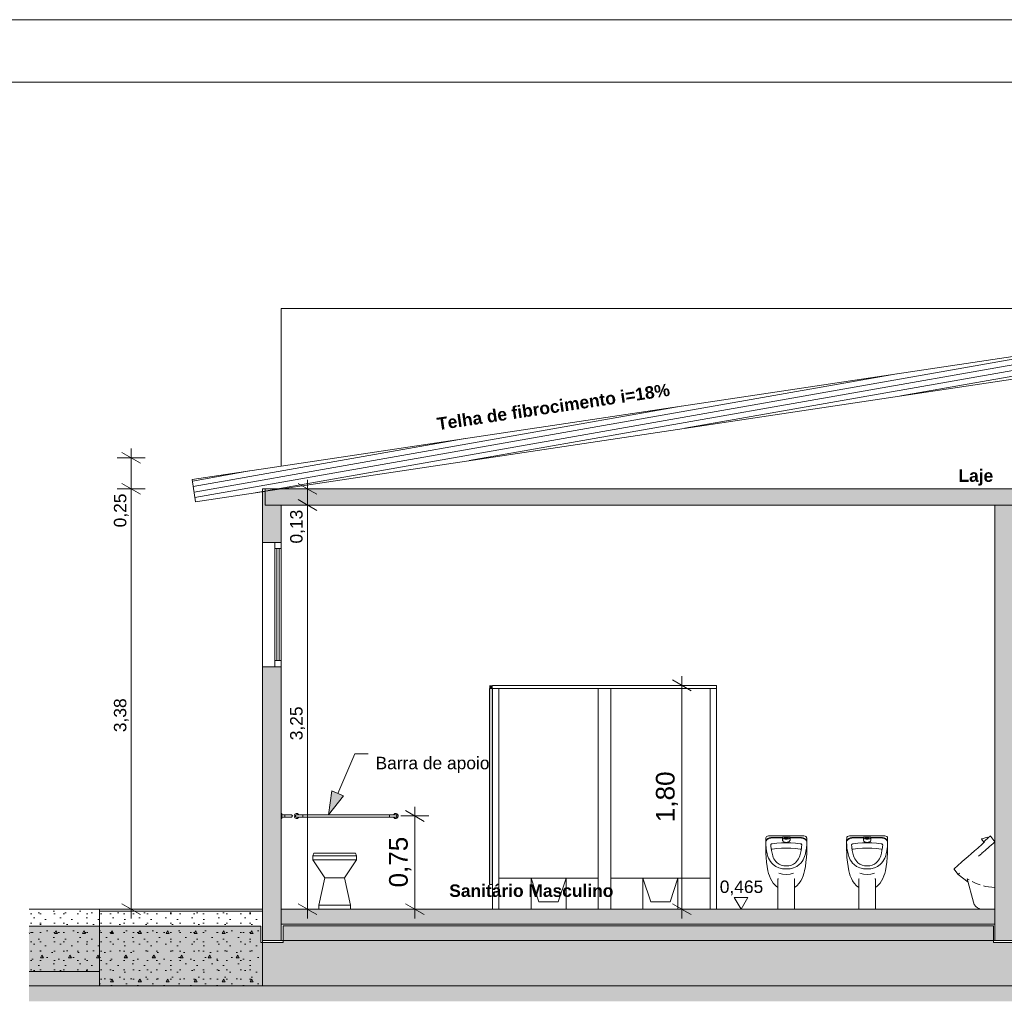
# Model space of a CAD drawing. Header units: millimetres. Extents: x 0 to 1357, y -1 to 841.
# Tile 33 of 43: x 600 to 758, y 683 to 841. Entities that reach past the tile are written whole.
import ezdxf
from ezdxf.xclip import XClip

# ---------------------------------------------------------------- set-up
doc = ezdxf.new("R2010")
doc.units = ezdxf.units.MM
doc.header["$MEASUREMENT"] = 0
doc.header["$XCLIPFRAME"] = 0
doc.linetypes.add('Wipeout_Contour', pattern=[1000, 0, -1000])
for name, color, linetype in [('Anotação - Geral.2D', 7, 'Continuous'), ('Cobertura.ARQ', 7, 'Continuous'), ('Cotas - Geral.2D', 7, 'Continuous'), ('Desenho 2D - Geral', 7, 'Continuous'), ('Desenho 2D - Geral.2D', 7, 'Continuous'), ('Estrutura - Geral.ARQ', 7, 'Continuous'), ('Interior - Mobiliário .ARQ', 7, 'Continuous'), ('Laje.ARQ', 7, 'Continuous'), ('Parede.ARQ', 7, 'Continuous')]:
    doc.layers.add(name, color=color, linetype=linetype)
doc.styles.add('GENERATED_STYLE_1', font='txt')
doc.styles.add('GENERATED_STYLE_2', font='txt')
pattern_1 = [(0, (-58.189, 697.9626), (0, 7.79423), [0.4875, -4.0125]), (0, (-55.939, 701.86), (0, 7.79423), [0.4875, -4.0125]), (60, (-58.189, 697.9626), (-6.75, 3.897114), [0.4875, -4.0125]), (60, (-53.689, 697.9626), (-6.75, 3.897114), [0.4875, -4.0125]), (120, (-57.701, 697.9626), (6.75, 3.897114), [0.4875, -4.0125]), (120, (-53.201, 697.9626), (6.75, 3.897114), [0.4875, -4.0125]), (0, (-58.1888, 698.7126), (0, 1.5), [0, -1.5, 0, -2.25]), (45, (-57.4388, 698.7126), (-1.0606602, 1.0606602), [0, -1.125, 0, -1.875])]

# ---------------------------------------------------------------- blocks, each defined once
blk = doc.blocks.new('Desenho_1_1', base_point=(-58.19, 697.96))
at = {"layer": 'Estrutura - Geral.ARQ', "linetype": 'Continuous', "lineweight": 0}
blk.add_hatch(color=7, dxfattribs=at).paths.add_polyline_path([(649.64, 713.16), (652.05, 716.18), (650.21, 716.98)])
at = {"layer": 'Interior - Mobiliário .ARQ', "linetype": 'Continuous', "lineweight": 0}
for points in [[(676.04, 733.46), (676.04, 733.96), (675.54, 733.96), (675.54, 733.46)], [(676.04, 701.96), (676.04, 733.96), (675.54, 733.96), (675.54, 701.96)]]:
    blk.add_hatch(color=8, dxfattribs=at).paths.add_polyline_path(points)
at = {"layer": 'Parede.ARQ', "linetype": 'Continuous', "lineweight": 0}
for points in [[(639.04, 765.56), (639.04, 756.96), (642.04, 756.96), (642.04, 762.96), (639.44, 762.96), (639.44, 765.56)], [(639.04, 692.96), (642.04, 692.96), (642.04, 736.96), (639.04, 736.96)]]:
    blk.add_hatch(color=36, dxfattribs=at).paths.add_polyline_path(points)
at = {"layer": 'Cotas - Geral.2D', "color": 7, "linetype": 'Continuous', "lineweight": 0}
for p, q in [((619.41, 769.7), (616.41, 771.43)), ((617.91, 770.56), (617.91, 772.03)), ((620.16, 770.56), (615.66, 770.56)), ((617.91, 765.56), (617.91, 770.56)), ((620.16, 765.56), (615.66, 765.56)), ((616.41, 766.43), (619.41, 764.7)), ((707.97, 733.1), (704.97, 734.83)), ((706.47, 733.96), (706.47, 735.43)), ((708.72, 733.96), (704.22, 733.96)), ((663.55, 712.96), (663.55, 714.43)), ((665.8, 712.96), (661.3, 712.96)), ((665.05, 712.1), (662.05, 713.83)), ((714.91, 699.84), (717.08, 699.84))]:
    blk.add_line(p, q, dxfattribs=at)
at = {"layer": 'Desenho 2D - Geral', "color": 9, "linetype": 'Continuous', "lineweight": 0}
blk.add_line((756.63, 692.64), (760.15, 692.64), dxfattribs=at)
at = {"layer": 'Estrutura - Geral.ARQ', "color": 8, "linetype": 'Continuous', "lineweight": 0}
for p, q in [((651.13, 716.58), (653.9, 722.94)), ((653.9, 722.94), (656.02, 722.94))]:
    blk.add_line(p, q, dxfattribs=at)
at = {"layer": 'Estrutura - Geral.ARQ', "color": 7, "linetype": 'Continuous', "lineweight": 0}
for p, q in [((649.64, 713.16), (650.21, 716.98)), ((649.64, 713.16), (652.05, 716.18)), ((650.21, 716.98), (652.05, 716.18))]:
    blk.add_line(p, q, dxfattribs=at)
at = {"layer": 'Interior - Mobiliário .ARQ', "color": 7, "linetype": 'Continuous', "lineweight": 0}
for p, q in [((675.54, 733.46), (675.54, 701.96)), ((676.04, 733.46), (675.54, 733.46)), ((676.04, 733.46), (676.04, 701.96)), ((676.04, 701.96), (675.54, 701.96))]:
    blk.add_line(p, q, dxfattribs=at)
at = {"layer": 'Interior - Mobiliário .ARQ', "color": 8, "linetype": 'Continuous', "lineweight": 0}
for p, q in [((676.04, 733.96), (694.04, 733.96)), ((676.04, 733.46), (677.04, 733.46)), ((677.04, 733.46), (693.04, 733.46)), ((677.04, 702.96), (677.04, 733.46)), ((693.04, 702.96), (693.04, 733.46)), ((693.04, 733.46), (694.04, 733.46)), ((694.04, 733.96), (712.04, 733.96)), ((694.04, 733.46), (695.04, 733.46)), ((695.04, 733.46), (711.04, 733.46)), ((695.04, 702.96), (695.04, 733.46)), ((711.04, 702.96), (711.04, 733.46)), ((711.04, 733.46), (712.04, 733.46)), ((712.04, 733.46), (712.04, 733.96)), ((642.14, 713.36), (642.04, 713.36)), ((642.14, 713.36), (642.14, 713.35)), ((642.14, 713.35), (642.14, 713.31)), ((642.14, 713.31), (642.14, 713.25)), ((642.14, 713.25), (642.14, 713.16)), ((642.14, 713.16), (642.14, 713.07)), ((642.64, 713.16), (642.14, 713.16)), ((642.14, 713.07), (642.14, 712.96)), ((642.14, 712.96), (642.14, 712.86)), ((642.14, 712.86), (642.14, 712.76)), ((642.14, 712.76), (642.14, 712.68)), ((642.64, 712.76), (642.14, 712.76)), ((642.14, 712.68), (642.14, 712.62)), ((642.14, 712.62), (642.14, 712.58)), ((642.64, 713.16), (643.02, 713.16)), ((642.64, 713.15), (642.64, 713.16)), ((642.64, 713.1), (642.64, 713.15)), ((642.64, 713.04), (642.64, 713.1)), ((642.64, 712.96), (642.64, 713.04)), ((642.64, 712.89), (642.64, 712.96)), ((642.64, 712.82), (642.64, 712.89)), ((642.64, 712.78), (642.64, 712.82)), ((642.64, 712.76), (642.64, 712.78)), ((642.64, 712.76), (643.02, 712.76)), ((643.02, 713.16), (643.35, 713.16)), ((643.02, 712.76), (643.35, 712.76)), ((643.35, 713.16), (643.57, 713.16)), ((643.35, 712.76), (643.57, 712.76)), ((643.57, 713.16), (643.64, 713.16)), ((643.57, 712.76), (643.64, 712.76)), ((643.72, 713.15), (643.64, 713.16)), ((643.64, 712.76), (643.72, 712.78)), ((643.78, 713.1), (643.72, 713.15)), ((643.72, 712.78), (643.78, 712.82)), ((643.83, 713.04), (643.78, 713.1)), ((643.78, 712.82), (643.83, 712.89)), ((643.84, 712.96), (643.83, 713.04)), ((643.83, 712.89), (643.84, 712.96)), ((644.16, 713.07), (644.14, 712.96)), ((644.14, 712.96), (644.16, 712.86)), ((644.2, 713.16), (644.16, 713.07)), ((644.16, 712.86), (644.2, 712.76)), ((644.26, 713.25), (644.2, 713.16)), ((644.2, 712.76), (644.26, 712.68)), ((644.34, 713.31), (644.26, 713.25)), ((644.26, 712.68), (644.34, 712.62)), ((644.44, 713.35), (644.34, 713.31)), ((644.34, 712.96), (644.36, 713.04)), ((644.36, 712.89), (644.34, 712.96)), ((644.34, 712.62), (644.44, 712.58)), ((644.36, 713.04), (644.4, 713.1)), ((644.4, 712.82), (644.36, 712.89)), ((644.4, 713.1), (644.46, 713.15)), ((644.46, 712.78), (644.4, 712.82)), ((644.54, 713.36), (644.44, 713.35)), ((644.46, 713.15), (644.54, 713.16)), ((644.54, 712.76), (644.46, 712.78)), ((644.65, 713.35), (644.54, 713.36)), ((644.54, 713.16), (644.62, 713.16)), ((644.54, 712.76), (644.62, 712.76)), ((644.62, 713.16), (644.83, 713.16)), ((644.62, 712.76), (644.83, 712.76)), ((644.74, 713.31), (644.65, 713.35)), ((644.65, 712.58), (644.74, 712.62)), ((644.82, 713.25), (644.74, 713.31)), ((644.74, 712.62), (644.82, 712.68)), ((644.89, 713.16), (644.82, 713.25)), ((644.82, 712.68), (644.89, 712.76)), ((644.83, 713.16), (645.16, 713.16)), ((644.83, 712.76), (645.16, 712.76)), ((645.16, 713.16), (645.54, 713.16)), ((645.16, 712.76), (645.54, 712.76)), ((659.44, 713.16), (645.54, 713.16)), ((645.54, 713.15), (645.54, 713.16)), ((645.54, 713.1), (645.54, 713.15)), ((645.54, 713.04), (645.54, 713.1)), ((645.54, 712.96), (645.54, 713.04)), ((645.54, 712.89), (645.54, 712.96)), ((645.54, 712.82), (645.54, 712.89)), ((645.54, 712.78), (645.54, 712.82)), ((645.54, 712.76), (645.54, 712.78)), ((659.44, 712.76), (645.54, 712.76)), ((659.82, 713.16), (659.44, 713.16)), ((659.44, 713.16), (659.44, 713.15)), ((659.44, 713.15), (659.44, 713.1)), ((659.44, 713.1), (659.44, 713.04)), ((659.44, 713.04), (659.44, 712.96)), ((659.44, 712.96), (659.44, 712.89)), ((659.44, 712.89), (659.44, 712.82)), ((659.44, 712.82), (659.44, 712.78)), ((659.44, 712.78), (659.44, 712.76)), ((659.82, 712.76), (659.44, 712.76)), ((660.15, 713.16), (659.82, 713.16)), ((660.15, 712.76), (659.82, 712.76)), ((660.16, 713.25), (660.1, 713.16)), ((660.1, 712.76), (660.16, 712.68)), ((660.37, 713.16), (660.15, 713.16)), ((660.37, 712.76), (660.15, 712.76)), ((660.24, 713.31), (660.16, 713.25)), ((660.16, 712.68), (660.24, 712.62)), ((660.34, 713.35), (660.24, 713.31)), ((660.24, 712.62), (660.34, 712.58)), ((660.44, 713.36), (660.34, 713.35)), ((660.44, 713.16), (660.37, 713.16)), ((660.44, 712.76), (660.37, 712.76)), ((660.55, 713.35), (660.44, 713.36)), ((660.44, 713.16), (660.52, 713.15)), ((660.52, 712.78), (660.44, 712.76)), ((660.52, 713.15), (660.58, 713.1)), ((660.58, 712.82), (660.52, 712.78)), ((660.64, 713.31), (660.55, 713.35)), ((660.55, 712.58), (660.64, 712.62)), ((660.58, 713.1), (660.63, 713.04)), ((660.63, 712.89), (660.58, 712.82)), ((660.63, 713.04), (660.64, 712.96)), ((660.64, 712.96), (660.63, 712.89)), ((660.72, 713.25), (660.64, 713.31)), ((660.64, 712.62), (660.72, 712.68)), ((660.79, 713.16), (660.72, 713.25)), ((660.72, 712.68), (660.79, 712.76)), ((660.83, 713.07), (660.79, 713.16)), ((660.79, 712.76), (660.83, 712.86)), ((660.84, 712.96), (660.83, 713.07)), ((660.83, 712.86), (660.84, 712.96)), ((642.14, 712.56), (642.04, 712.56)), ((642.14, 712.58), (642.14, 712.56)), ((644.44, 712.58), (644.54, 712.56)), ((644.54, 712.56), (644.65, 712.58)), ((660.34, 712.58), (660.44, 712.56)), ((660.44, 712.56), (660.55, 712.58)), ((720.01, 709.47), (719.99, 709.39)), ((720.02, 709.53), (720.01, 709.47)), ((720.12, 709.65), (720.02, 709.53)), ((720.26, 709.73), (720.12, 709.65)), ((720.43, 709.76), (720.26, 709.73)), ((720.33, 709.33), (720.55, 709.44)), ((726.12, 709.76), (720.43, 709.76)), ((720.55, 709.44), (720.81, 709.5)), ((720.81, 709.5), (721.09, 709.52)), ((720.81, 709.42), (721.09, 709.44)), ((721.09, 709.52), (722.67, 709.52)), ((721.09, 709.44), (722.67, 709.44)), ((722.67, 709.54), (723.88, 709.54)), ((722.67, 709.43), (722.67, 709.54)), ((722.99, 709.45), (722.98, 709.43)), ((723.02, 709.47), (722.99, 709.45)), ((723.07, 709.48), (723.02, 709.47)), ((723.13, 709.5), (723.07, 709.48)), ((723.2, 709.5), (723.13, 709.5)), ((723.28, 709.51), (723.2, 709.5)), ((723.35, 709.5), (723.28, 709.51)), ((723.42, 709.5), (723.35, 709.5)), ((723.49, 709.48), (723.42, 709.5)), ((723.53, 709.47), (723.49, 709.48)), ((723.56, 709.45), (723.53, 709.47)), ((723.57, 709.43), (723.56, 709.45)), ((723.88, 709.54), (723.88, 709.43)), ((723.88, 709.52), (725.46, 709.52)), ((723.88, 709.44), (725.46, 709.44)), ((725.46, 709.52), (725.74, 709.5)), ((725.46, 709.44), (725.74, 709.42)), ((725.74, 709.5), (726, 709.44)), ((726, 709.44), (726.23, 709.33)), ((726.29, 709.73), (726.12, 709.76)), ((726.43, 709.65), (726.29, 709.73)), ((726.53, 709.53), (726.43, 709.65)), ((726.54, 709.47), (726.53, 709.53)), ((726.57, 709.39), (726.54, 709.47)), ((733.01, 709.47), (732.99, 709.39)), ((733.02, 709.53), (733.01, 709.47)), ((733.12, 709.65), (733.02, 709.53)), ((733.26, 709.73), (733.12, 709.65)), ((733.43, 709.76), (733.26, 709.73)), ((733.33, 709.33), (733.55, 709.44)), ((739.12, 709.76), (733.43, 709.76)), ((733.55, 709.44), (733.81, 709.5)), ((733.81, 709.5), (734.09, 709.52)), ((733.81, 709.42), (734.09, 709.44)), ((734.09, 709.52), (735.67, 709.52)), ((734.09, 709.44), (735.67, 709.44)), ((735.67, 709.54), (736.88, 709.54)), ((735.67, 709.43), (735.67, 709.54)), ((735.99, 709.45), (735.98, 709.43)), ((736.02, 709.47), (735.99, 709.45)), ((736.07, 709.48), (736.02, 709.47)), ((736.13, 709.5), (736.07, 709.48)), ((736.2, 709.5), (736.13, 709.5)), ((736.28, 709.51), (736.2, 709.5)), ((736.35, 709.5), (736.28, 709.51)), ((736.42, 709.5), (736.35, 709.5)), ((736.49, 709.48), (736.42, 709.5)), ((736.53, 709.47), (736.49, 709.48)), ((736.56, 709.45), (736.53, 709.47)), ((736.57, 709.43), (736.56, 709.45)), ((736.88, 709.54), (736.88, 709.43)), ((736.88, 709.52), (738.46, 709.52)), ((736.88, 709.44), (738.46, 709.44)), ((738.46, 709.52), (738.74, 709.5)), ((738.46, 709.44), (738.74, 709.42)), ((738.74, 709.5), (739, 709.44)), ((739, 709.44), (739.23, 709.33)), ((739.29, 709.73), (739.12, 709.76)), ((739.43, 709.65), (739.29, 709.73)), ((739.53, 709.53), (739.43, 709.65)), ((739.54, 709.47), (739.53, 709.53)), ((739.57, 709.39), (739.54, 709.47)), ((755.68, 709.54), (755.27, 709.43)), ((755.75, 709.45), (755.68, 709.54)), ((755.69, 709.39), (755.78, 709.47)), ((755.78, 709.47), (755.85, 709.53)), ((755.85, 709.53), (755.99, 709.65)), ((755.99, 709.65), (756.08, 709.73)), ((756.08, 709.73), (756.11, 709.76)), ((756.18, 709.68), (756.11, 709.76)), ((756.84, 708.82), (756.18, 709.68)), ((719.99, 709.39), (719.98, 709)), ((719.98, 708.86), (720.03, 709.04)), ((719.98, 709), (719.98, 708.86)), ((719.98, 708.78), (720.03, 708.95)), ((719.98, 708.78), (719.98, 708.86)), ((719.98, 708.78), (719.99, 708.28)), ((719.98, 707.92), (719.98, 708.78)), ((719.98, 707.73), (719.98, 707.93)), ((719.98, 707.77), (719.98, 707.92)), ((719.99, 708.28), (720.02, 707.96)), ((720.02, 707.96), (720.04, 707.81)), ((720.03, 709.04), (720.15, 709.2)), ((720.03, 708.95), (720.15, 709.11)), ((720.15, 709.2), (720.33, 709.33)), ((720.15, 709.11), (720.33, 709.25)), ((720.33, 709.25), (720.55, 709.35)), ((720.55, 709.35), (720.81, 709.42)), ((720.77, 708.3), (720.78, 708.35)), ((720.8, 707.99), (720.77, 708.3)), ((720.78, 708.35), (720.8, 708.39)), ((720.8, 708.39), (720.84, 708.43)), ((720.82, 707.84), (720.8, 707.99)), ((720.84, 708.43), (720.9, 708.47)), ((720.9, 708.47), (720.96, 708.49)), ((720.96, 708.49), (721.03, 708.5)), ((721.03, 708.5), (721.77, 708.58)), ((721.77, 708.58), (722.52, 708.63)), ((722.52, 708.63), (723.28, 708.65)), ((722.67, 709.1), (722.67, 709.43)), ((722.69, 709.38), (722.67, 709.43)), ((722.67, 709.1), (722.69, 709)), ((722.75, 709.34), (722.69, 709.38)), ((722.69, 709), (722.75, 708.91)), ((722.85, 709.31), (722.75, 709.34)), ((722.75, 708.91), (722.85, 708.83)), ((722.97, 709.28), (722.85, 709.31)), ((722.85, 708.83), (722.97, 708.77)), ((723.12, 709.26), (722.97, 709.28)), ((722.97, 708.77), (723.12, 708.73)), ((722.98, 709.43), (722.99, 709.4)), ((722.99, 709.4), (723.02, 709.38)), ((723.02, 709.38), (723.07, 709.37)), ((723.07, 709.37), (723.13, 709.35)), ((723.28, 709.26), (723.12, 709.26)), ((723.12, 708.73), (723.28, 708.71)), ((723.13, 709.35), (723.2, 709.35)), ((723.2, 709.35), (723.28, 709.34)), ((723.28, 709.34), (723.35, 709.35)), ((723.43, 709.26), (723.28, 709.26)), ((723.28, 708.71), (723.43, 708.73)), ((723.28, 708.65), (724.03, 708.63)), ((723.35, 709.35), (723.42, 709.35)), ((723.42, 709.35), (723.49, 709.37)), ((723.58, 709.28), (723.43, 709.26)), ((723.43, 708.73), (723.58, 708.77)), ((723.49, 709.37), (723.53, 709.38)), ((723.53, 709.38), (723.56, 709.4)), ((723.56, 709.4), (723.57, 709.43)), ((723.71, 709.31), (723.58, 709.28)), ((723.58, 708.77), (723.71, 708.83)), ((723.8, 709.34), (723.71, 709.31)), ((723.71, 708.83), (723.8, 708.91)), ((723.86, 709.38), (723.8, 709.34)), ((723.8, 708.91), (723.86, 709)), ((723.88, 709.43), (723.86, 709.38)), ((723.86, 709), (723.88, 709.1)), ((723.88, 709.1), (723.88, 709.43)), ((724.03, 708.63), (724.78, 708.58)), ((724.78, 708.58), (725.53, 708.5)), ((725.53, 708.5), (725.6, 708.49)), ((725.6, 708.49), (725.66, 708.47)), ((725.66, 708.47), (725.71, 708.43)), ((725.71, 708.43), (725.75, 708.39)), ((725.74, 709.42), (726, 709.35)), ((725.75, 707.99), (725.74, 707.84)), ((725.75, 708.39), (725.77, 708.35)), ((725.78, 708.3), (725.75, 707.99)), ((725.77, 708.35), (725.78, 708.3)), ((726, 709.35), (726.23, 709.25)), ((726.23, 709.33), (726.41, 709.2)), ((726.23, 709.25), (726.41, 709.11)), ((726.41, 709.2), (726.52, 709.04)), ((726.41, 709.11), (726.52, 708.95)), ((726.52, 709.04), (726.58, 708.86)), ((726.52, 708.95), (726.58, 708.78)), ((726.52, 707.81), (726.53, 707.96)), ((726.53, 707.96), (726.56, 708.28)), ((726.56, 708.28), (726.58, 708.78)), ((726.57, 709), (726.57, 709.39)), ((726.58, 708.86), (726.57, 709)), ((726.58, 707.93), (726.57, 707.73)), ((726.58, 708.78), (726.58, 708.86)), ((726.58, 707.92), (726.58, 708.78)), ((726.58, 707.77), (726.58, 707.92)), ((732.99, 709.39), (732.98, 709)), ((732.98, 708.86), (733.03, 709.04)), ((732.98, 709), (732.98, 708.86)), ((732.98, 708.78), (733.03, 708.95)), ((732.98, 708.78), (732.98, 708.86)), ((732.98, 708.78), (732.99, 708.28)), ((732.98, 707.92), (732.98, 708.78)), ((732.98, 707.73), (732.98, 707.93)), ((732.98, 707.77), (732.98, 707.92)), ((732.99, 708.28), (733.02, 707.96)), ((733.02, 707.96), (733.04, 707.81)), ((733.03, 709.04), (733.15, 709.2)), ((733.03, 708.95), (733.15, 709.11)), ((733.15, 709.2), (733.33, 709.33)), ((733.15, 709.11), (733.33, 709.25)), ((733.33, 709.25), (733.55, 709.35)), ((733.55, 709.35), (733.81, 709.42)), ((733.77, 708.3), (733.78, 708.35)), ((733.8, 707.99), (733.77, 708.3)), ((733.78, 708.35), (733.8, 708.39)), ((733.8, 708.39), (733.84, 708.43)), ((733.82, 707.84), (733.8, 707.99)), ((733.84, 708.43), (733.9, 708.47)), ((733.9, 708.47), (733.96, 708.49)), ((733.96, 708.49), (734.03, 708.5)), ((734.03, 708.5), (734.77, 708.58)), ((734.77, 708.58), (735.52, 708.63)), ((735.52, 708.63), (736.28, 708.65)), ((735.67, 709.1), (735.67, 709.43)), ((735.69, 709.38), (735.67, 709.43)), ((735.67, 709.1), (735.69, 709)), ((735.75, 709.34), (735.69, 709.38)), ((735.69, 709), (735.75, 708.91)), ((735.85, 709.31), (735.75, 709.34)), ((735.75, 708.91), (735.85, 708.83)), ((735.97, 709.28), (735.85, 709.31)), ((735.85, 708.83), (735.97, 708.77)), ((736.12, 709.26), (735.97, 709.28)), ((735.97, 708.77), (736.12, 708.73)), ((735.98, 709.43), (735.99, 709.4)), ((735.99, 709.4), (736.02, 709.38)), ((736.02, 709.38), (736.07, 709.37)), ((736.07, 709.37), (736.13, 709.35)), ((736.28, 709.26), (736.12, 709.26)), ((736.12, 708.73), (736.28, 708.71)), ((736.13, 709.35), (736.2, 709.35)), ((736.2, 709.35), (736.28, 709.34)), ((736.28, 709.34), (736.35, 709.35)), ((736.43, 709.26), (736.28, 709.26)), ((736.28, 708.71), (736.43, 708.73)), ((736.28, 708.65), (737.03, 708.63)), ((736.35, 709.35), (736.42, 709.35)), ((736.42, 709.35), (736.49, 709.37)), ((736.58, 709.28), (736.43, 709.26)), ((736.43, 708.73), (736.58, 708.77)), ((736.49, 709.37), (736.53, 709.38)), ((736.53, 709.38), (736.56, 709.4)), ((736.56, 709.4), (736.57, 709.43)), ((736.71, 709.31), (736.58, 709.28)), ((736.58, 708.77), (736.71, 708.83)), ((736.8, 709.34), (736.71, 709.31)), ((736.71, 708.83), (736.8, 708.91)), ((736.86, 709.38), (736.8, 709.34)), ((736.8, 708.91), (736.86, 709)), ((736.88, 709.43), (736.86, 709.38)), ((736.86, 709), (736.88, 709.1)), ((736.88, 709.1), (736.88, 709.43)), ((737.03, 708.63), (737.78, 708.58)), ((737.78, 708.58), (738.53, 708.5)), ((738.53, 708.5), (738.6, 708.49)), ((738.6, 708.49), (738.66, 708.47)), ((738.66, 708.47), (738.71, 708.43)), ((738.71, 708.43), (738.75, 708.39)), ((738.74, 709.42), (739, 709.35)), ((738.75, 707.99), (738.74, 707.84)), ((738.75, 708.39), (738.77, 708.35)), ((738.78, 708.3), (738.75, 707.99)), ((738.77, 708.35), (738.78, 708.3)), ((739, 709.35), (739.23, 709.25)), ((739.23, 709.33), (739.41, 709.2)), ((739.23, 709.25), (739.41, 709.11)), ((739.41, 709.2), (739.52, 709.04)), ((739.41, 709.11), (739.52, 708.95)), ((739.52, 709.04), (739.58, 708.86)), ((739.52, 708.95), (739.58, 708.78)), ((739.52, 707.81), (739.53, 707.96)), ((739.53, 707.96), (739.56, 708.28)), ((739.56, 708.28), (739.58, 708.78)), ((739.57, 709), (739.57, 709.39)), ((739.58, 708.86), (739.57, 709)), ((739.58, 707.93), (739.57, 707.73)), ((739.58, 708.78), (739.58, 708.86)), ((739.58, 707.92), (739.58, 708.78)), ((739.58, 707.77), (739.58, 707.92)), ((754.06, 707.81), (754.23, 707.96)), ((754.23, 707.96), (754.6, 708.28)), ((754.6, 708.28), (755.16, 708.78)), ((755.09, 708.71), (754.67, 709.26)), ((754.69, 709.26), (754.67, 709.26)), ((754.75, 709.28), (754.69, 709.26)), ((754.85, 709.31), (754.75, 709.28)), ((754.97, 709.34), (754.85, 709.31)), ((755.12, 709.38), (754.97, 709.34)), ((755.09, 708.86), (755.25, 709)), ((755.16, 708.78), (755.09, 708.86)), ((755.27, 709.43), (755.12, 709.38)), ((755.25, 709), (755.69, 709.39)), ((755.82, 707.92), (755.36, 707.52)), ((755.83, 707.93), (755.82, 707.92)), ((756.36, 708.4), (755.83, 707.93)), ((756.42, 708.45), (756.36, 708.4)), ((756.58, 708.59), (756.42, 708.45)), ((756.72, 708.71), (756.58, 708.59)), ((756.81, 708.79), (756.72, 708.71)), ((756.84, 708.82), (756.81, 708.79)), ((647.23, 706.56), (647.14, 706.56)), ((647.14, 705.9), (647.14, 706.56)), ((647.15, 706.56), (647.3, 706.96)), ((647.23, 706.56), (647.15, 706.56)), ((647.43, 706.56), (647.23, 706.56)), ((647.43, 706.56), (647.23, 706.56)), ((647.39, 706.96), (647.3, 706.96)), ((647.58, 706.96), (647.39, 706.96)), ((647.75, 706.56), (647.43, 706.56)), ((647.74, 706.56), (647.43, 706.56)), ((647.89, 706.96), (647.58, 706.96)), ((648.25, 706.56), (647.74, 706.56)), ((648.25, 706.56), (647.75, 706.56)), ((648.37, 706.96), (647.89, 706.96)), ((648.94, 706.56), (648.25, 706.56)), ((648.94, 706.56), (648.25, 706.56)), ((649.02, 706.96), (648.37, 706.96)), ((649.76, 706.56), (648.94, 706.56)), ((649.75, 706.56), (648.94, 706.56)), ((649.8, 706.96), (649.02, 706.96)), ((649.76, 706.56), (649.75, 706.56)), ((650.64, 706.56), (649.76, 706.56)), ((650.64, 706.96), (649.8, 706.96)), ((651.48, 706.96), (650.64, 706.96)), ((651.53, 706.56), (650.64, 706.56)), ((652.26, 706.96), (651.48, 706.96)), ((652.35, 706.56), (651.53, 706.56)), ((652.35, 706.56), (651.53, 706.56)), ((651.53, 706.56), (651.53, 706.56)), ((652.92, 706.96), (652.26, 706.96)), ((653.03, 706.56), (652.35, 706.56)), ((653.04, 706.56), (652.35, 706.56)), ((653.4, 706.96), (652.92, 706.96)), ((653.54, 706.56), (653.03, 706.56)), ((653.54, 706.56), (653.04, 706.56)), ((653.7, 706.96), (653.4, 706.96)), ((653.85, 706.56), (653.54, 706.56)), ((653.85, 706.56), (653.54, 706.56)), ((653.9, 706.96), (653.7, 706.96)), ((654.05, 706.56), (653.85, 706.56)), ((654.05, 706.56), (653.85, 706.56)), ((653.98, 706.96), (653.9, 706.96)), ((654.14, 706.56), (653.98, 706.96)), ((654.14, 706.56), (654.05, 706.56)), ((654.14, 706.56), (654.05, 706.56)), ((654.14, 705.9), (654.14, 706.56)), ((719.98, 707.68), (719.98, 707.77)), ((719.99, 707.52), (719.98, 707.73)), ((719.98, 707.68), (719.99, 706.97)), ((719.99, 707.43), (719.99, 707.52)), ((720, 707.37), (719.99, 707.43)), ((719.99, 706.97), (720.04, 706.27)), ((720.04, 707.81), (720.11, 707.35)), ((720.04, 706.27), (720.11, 705.56)), ((720.11, 707.35), (720.21, 706.89)), ((720.21, 706.89), (720.33, 706.44)), ((720.33, 706.44), (720.43, 706.16)), ((720.88, 707.4), (720.82, 707.84)), ((720.86, 707.59), (720.9, 707.61)), ((720.98, 706.97), (720.88, 707.4)), ((720.9, 707.61), (720.96, 707.63)), ((720.96, 707.63), (721.03, 707.65)), ((721.1, 706.53), (720.98, 706.97)), ((721.03, 707.65), (721.77, 707.73)), ((721.19, 706.29), (721.1, 706.53)), ((721.3, 706.06), (721.19, 706.29)), ((721.77, 707.73), (722.52, 707.77)), ((722.52, 707.77), (723.28, 707.79)), ((723.28, 707.79), (724.03, 707.77)), ((724.03, 707.77), (724.78, 707.73)), ((724.78, 707.73), (725.53, 707.65)), ((725.37, 706.29), (725.25, 706.06)), ((725.46, 706.53), (725.37, 706.29)), ((725.58, 706.97), (725.46, 706.53)), ((725.53, 707.65), (725.6, 707.63)), ((725.67, 707.4), (725.58, 706.97)), ((725.6, 707.63), (725.66, 707.61)), ((725.66, 707.61), (725.7, 707.59)), ((725.74, 707.84), (725.67, 707.4)), ((726.12, 706.16), (726.22, 706.44)), ((726.22, 706.44), (726.35, 706.89)), ((726.35, 706.89), (726.44, 707.35)), ((726.44, 707.35), (726.52, 707.81)), ((726.44, 705.56), (726.52, 706.27)), ((726.52, 706.27), (726.56, 706.97)), ((726.56, 707.43), (726.55, 707.37)), ((726.57, 707.73), (726.56, 707.52)), ((726.56, 706.97), (726.58, 707.68)), ((726.56, 707.52), (726.56, 707.43)), ((726.58, 707.68), (726.58, 707.77)), ((732.98, 707.68), (732.98, 707.77)), ((732.99, 707.52), (732.98, 707.73)), ((732.98, 707.68), (732.99, 706.97)), ((732.99, 707.43), (732.99, 707.52)), ((733, 707.37), (732.99, 707.43)), ((732.99, 706.97), (733.04, 706.27)), ((733.04, 707.81), (733.11, 707.35)), ((733.04, 706.27), (733.11, 705.56)), ((733.11, 707.35), (733.21, 706.89)), ((733.21, 706.89), (733.33, 706.44)), ((733.33, 706.44), (733.43, 706.16)), ((733.88, 707.4), (733.82, 707.84)), ((733.86, 707.59), (733.9, 707.61)), ((733.98, 706.97), (733.88, 707.4)), ((733.9, 707.61), (733.96, 707.63)), ((733.96, 707.63), (734.03, 707.65)), ((734.1, 706.53), (733.98, 706.97)), ((734.03, 707.65), (734.77, 707.73)), ((734.19, 706.29), (734.1, 706.53)), ((734.3, 706.06), (734.19, 706.29)), ((734.77, 707.73), (735.52, 707.77)), ((735.52, 707.77), (736.28, 707.79)), ((736.28, 707.79), (737.03, 707.77)), ((737.03, 707.77), (737.78, 707.73)), ((737.78, 707.73), (738.53, 707.65)), ((738.37, 706.29), (738.25, 706.06)), ((738.46, 706.53), (738.37, 706.29)), ((738.58, 706.97), (738.46, 706.53)), ((738.53, 707.65), (738.6, 707.63)), ((738.67, 707.4), (738.58, 706.97)), ((738.6, 707.63), (738.66, 707.61)), ((738.66, 707.61), (738.7, 707.59)), ((738.74, 707.84), (738.67, 707.4)), ((739.12, 706.16), (739.22, 706.44)), ((739.22, 706.44), (739.35, 706.89)), ((739.35, 706.89), (739.44, 707.35)), ((739.44, 707.35), (739.52, 707.81)), ((739.44, 705.56), (739.52, 706.27)), ((739.52, 706.27), (739.56, 706.97)), ((739.56, 707.43), (739.55, 707.37)), ((739.57, 707.73), (739.56, 707.52)), ((739.56, 706.97), (739.58, 707.68)), ((739.56, 707.52), (739.56, 707.43)), ((739.58, 707.68), (739.58, 707.77)), ((752.19, 706.16), (752.51, 706.44)), ((752.51, 706.44), (753.02, 706.89)), ((753.02, 706.89), (753.54, 707.35)), ((753.54, 707.35), (754.06, 707.81)), ((754.72, 706.95), (754.21, 706.5)), ((755.26, 707.43), (754.74, 706.96)), ((755.36, 707.52), (755.26, 707.43)), ((755.26, 707.43), (755.26, 707.43)), ((647.23, 705.9), (647.14, 705.9)), ((649.08, 703.03), (647.14, 705.9)), ((647.43, 705.9), (647.23, 705.9)), ((647.74, 705.9), (647.43, 705.9)), ((648.25, 705.9), (647.74, 705.9)), ((648.94, 705.9), (648.25, 705.9)), ((649.75, 705.9), (648.94, 705.9)), ((650.64, 705.9), (649.75, 705.9)), ((651.53, 705.9), (650.64, 705.9)), ((652.35, 705.9), (651.53, 705.9)), ((652.2, 703.03), (654.14, 705.9)), ((653.04, 705.9), (652.35, 705.9)), ((653.54, 705.9), (653.04, 705.9)), ((653.85, 705.9), (653.54, 705.9)), ((654.05, 705.9), (653.85, 705.9)), ((654.14, 705.9), (654.05, 705.9)), ((720.11, 705.56), (720.21, 704.86)), ((720.21, 704.86), (720.33, 704.16)), ((720.43, 706.16), (720.57, 705.89)), ((720.57, 705.89), (720.74, 705.63)), ((720.74, 705.63), (720.95, 705.38)), ((720.95, 705.38), (721.18, 705.14)), ((721.18, 705.14), (721.59, 704.85)), ((721.45, 705.84), (721.3, 706.06)), ((721.62, 705.63), (721.45, 705.84)), ((721.59, 704.85), (722.1, 704.62)), ((721.81, 705.44), (721.62, 705.63)), ((722.12, 705.22), (721.81, 705.44)), ((722.47, 705.06), (722.12, 705.22)), ((722.86, 704.97), (722.47, 705.06)), ((723.28, 704.94), (722.86, 704.97)), ((723.69, 704.97), (723.28, 704.94)), ((724.09, 705.06), (723.69, 704.97)), ((724.44, 705.22), (724.09, 705.06)), ((724.74, 705.44), (724.44, 705.22)), ((724.46, 704.62), (724.96, 704.85)), ((724.93, 705.63), (724.74, 705.44)), ((725.1, 705.84), (724.93, 705.63)), ((724.96, 704.85), (725.37, 705.14)), ((725.25, 706.06), (725.1, 705.84)), ((725.37, 705.14), (725.61, 705.38)), ((725.61, 705.38), (725.81, 705.63)), ((725.81, 705.63), (725.98, 705.89)), ((725.98, 705.89), (726.12, 706.16)), ((726.22, 704.16), (726.35, 704.86)), ((726.35, 704.86), (726.44, 705.56)), ((733.11, 705.56), (733.21, 704.86)), ((733.21, 704.86), (733.33, 704.16)), ((733.43, 706.16), (733.57, 705.89)), ((733.57, 705.89), (733.74, 705.63)), ((733.74, 705.63), (733.95, 705.38)), ((733.95, 705.38), (734.18, 705.14)), ((734.18, 705.14), (734.59, 704.85)), ((734.45, 705.84), (734.3, 706.06)), ((734.62, 705.63), (734.45, 705.84)), ((734.59, 704.85), (735.1, 704.62)), ((734.81, 705.44), (734.62, 705.63)), ((735.12, 705.22), (734.81, 705.44)), ((735.47, 705.06), (735.12, 705.22)), ((735.86, 704.97), (735.47, 705.06)), ((736.28, 704.94), (735.86, 704.97)), ((736.69, 704.97), (736.28, 704.94)), ((737.09, 705.06), (736.69, 704.97)), ((737.44, 705.22), (737.09, 705.06)), ((737.74, 705.44), (737.44, 705.22)), ((737.46, 704.62), (737.96, 704.85)), ((737.93, 705.63), (737.74, 705.44)), ((738.1, 705.84), (737.93, 705.63)), ((737.96, 704.85), (738.37, 705.14)), ((738.25, 706.06), (738.1, 705.84)), ((738.37, 705.14), (738.61, 705.38)), ((738.61, 705.38), (738.81, 705.63)), ((738.81, 705.63), (738.98, 705.89)), ((738.98, 705.89), (739.12, 706.16)), ((739.22, 704.16), (739.35, 704.86)), ((739.35, 704.86), (739.44, 705.56)), ((750.45, 704.62), (750.71, 704.85)), ((750.71, 704.85), (751.04, 705.14)), ((751.04, 705.14), (751.31, 705.38)), ((751.31, 705.38), (751.59, 705.63)), ((751.59, 705.63), (751.89, 705.89)), ((751.89, 705.89), (752.19, 706.16)), ((720.33, 704.16), (720.43, 703.74)), ((720.43, 703.74), (720.57, 703.32)), ((720.57, 703.32), (720.74, 702.92)), ((722.1, 704.62), (722.67, 704.48)), ((722.67, 703.63), (722.1, 703.77)), ((722.67, 704.48), (723.28, 704.44)), ((723.28, 703.58), (722.67, 703.63)), ((723.28, 704.44), (723.88, 704.48)), ((723.88, 703.63), (723.28, 703.58)), ((723.88, 704.48), (724.46, 704.62)), ((724.46, 703.77), (723.88, 703.63)), ((725.81, 702.92), (725.98, 703.32)), ((725.98, 703.32), (726.12, 703.74)), ((726.12, 703.74), (726.22, 704.16)), ((733.33, 704.16), (733.43, 703.74)), ((733.43, 703.74), (733.57, 703.32)), ((733.57, 703.32), (733.74, 702.92)), ((735.1, 704.62), (735.67, 704.48)), ((735.67, 703.63), (735.1, 703.77)), ((735.67, 704.48), (736.28, 704.44)), ((736.28, 703.58), (735.67, 703.63)), ((736.28, 704.44), (736.88, 704.48)), ((736.88, 703.63), (736.28, 703.58)), ((736.88, 704.48), (737.46, 704.62)), ((737.46, 703.77), (736.88, 703.63)), ((738.81, 702.92), (738.98, 703.32)), ((738.98, 703.32), (739.12, 703.74)), ((739.12, 703.74), (739.22, 704.16)), ((750.24, 704.44), (750.3, 704.48)), ((750.9, 703.58), (750.24, 704.44)), ((750.3, 704.48), (750.45, 704.62)), ((750.96, 703.63), (750.9, 703.58)), ((752.53, 702.33), (750.9, 703.58)), ((751.11, 703.77), (750.96, 703.63)), ((649.08, 703.03), (649.14, 703.03)), ((649.14, 703.03), (649.28, 703.03)), ((649.28, 703.03), (649.48, 703.03)), ((649.48, 703.03), (649.69, 703.03)), ((649.69, 703.03), (649.96, 703.03)), ((649.96, 703.03), (650.29, 703.03)), ((650.29, 703.03), (650.64, 703.03)), ((650.64, 703.03), (651, 703.03)), ((651, 703.03), (651.32, 703.03)), ((651.32, 703.03), (651.6, 703.03)), ((651.6, 703.03), (651.8, 703.03)), ((651.8, 703.03), (652.01, 703.03)), ((652.01, 703.03), (652.14, 703.03)), ((652.14, 703.03), (652.2, 703.03)), ((677.04, 702.96), (693.04, 702.96)), ((683.48, 699.14), (682.23, 702.96)), ((686.6, 699.14), (687.85, 702.96)), ((695.04, 702.96), (711.04, 702.96)), ((701.48, 699.14), (700.23, 702.96)), ((704.6, 699.14), (705.85, 702.96)), ((720.74, 702.92), (720.95, 702.54)), ((720.95, 702.54), (721.18, 702.17)), ((721.18, 702.17), (721.59, 701.72)), ((721.59, 701.72), (721.94, 701.48)), ((721.94, 702.85), (721.94, 699.1)), ((721.94, 702.85), (722.02, 702.85)), ((724.54, 702.85), (724.61, 702.85)), ((724.61, 702.85), (724.61, 699.1)), ((724.61, 701.48), (724.96, 701.72)), ((724.96, 701.72), (725.37, 702.17)), ((725.37, 702.17), (725.61, 702.54)), ((725.61, 702.54), (725.81, 702.92)), ((733.74, 702.92), (733.95, 702.54)), ((733.95, 702.54), (734.18, 702.17)), ((734.18, 702.17), (734.59, 701.72)), ((734.59, 701.72), (734.94, 701.48)), ((734.94, 702.85), (734.94, 699.1)), ((734.94, 702.85), (735.02, 702.85)), ((737.54, 702.85), (737.61, 702.85)), ((737.61, 702.85), (737.61, 699.1)), ((737.61, 701.48), (737.96, 701.72)), ((737.96, 701.72), (738.37, 702.17)), ((738.37, 702.17), (738.61, 702.54)), ((738.61, 702.54), (738.81, 702.92)), ((752.68, 702.7), (752.39, 702.85)), ((752.39, 702.85), (753.36, 699.1)), ((753.79, 702.1), (753.16, 702.44)), ((754.46, 701.89), (753.79, 702.1)), ((755.29, 701.64), (754.98, 701.73)), ((756.84, 701.48), (755.29, 701.64)), ((683.48, 699.14), (683.54, 699.14)), ((683.54, 699.14), (683.68, 699.14)), ((683.68, 699.14), (683.88, 699.14)), ((683.88, 699.14), (684.09, 699.14)), ((684.09, 699.14), (684.36, 699.14)), ((684.36, 699.14), (684.69, 699.14)), ((684.69, 699.14), (685.04, 699.14)), ((685.04, 699.14), (685.4, 699.14)), ((685.4, 699.14), (685.72, 699.14)), ((685.72, 699.14), (686, 699.14)), ((686, 699.14), (686.2, 699.14)), ((686.2, 699.14), (686.41, 699.14)), ((686.41, 699.14), (686.54, 699.14)), ((686.54, 699.14), (686.6, 699.14)), ((701.48, 699.14), (701.54, 699.14)), ((701.54, 699.14), (701.68, 699.14)), ((701.68, 699.14), (701.88, 699.14)), ((701.88, 699.14), (702.09, 699.14)), ((702.09, 699.14), (702.36, 699.14)), ((702.36, 699.14), (702.69, 699.14)), ((702.69, 699.14), (703.04, 699.14)), ((703.04, 699.14), (703.4, 699.14)), ((703.4, 699.14), (703.72, 699.14)), ((703.72, 699.14), (704, 699.14)), ((704, 699.14), (704.2, 699.14)), ((704.2, 699.14), (704.41, 699.14)), ((704.41, 699.14), (704.54, 699.14)), ((704.54, 699.14), (704.6, 699.14))]:
    blk.add_line(p, q, dxfattribs=at)
at = {"layer": 'Parede.ARQ', "color": 8, "linetype": 'Continuous', "lineweight": 0}
for p, q in [((789.84, 794.56), (642.04, 794.56)), ((639.04, 736.96), (639.04, 756.96)), ((641.04, 737.96), (641.04, 755.96)), ((642.04, 737.96), (642.04, 755.96)), ((756.84, 692.96), (642.04, 692.96))]:
    blk.add_line(p, q, dxfattribs=at)
at = {"layer": 'Parede.ARQ', "color": 7, "linetype": 'Continuous', "lineweight": 0}
for p, q in [((641.04, 756.96), (639.04, 756.96)), ((641.04, 756.96), (641.04, 755.96)), ((642.04, 756.96), (641.04, 756.96)), ((642.04, 756.96), (642.04, 755.96)), ((642.04, 755.96), (641.04, 755.96)), ((641.34, 755.96), (641.34, 737.96)), ((641.74, 737.96), (641.74, 755.96)), ((641.04, 737.96), (641.04, 736.96)), ((642.04, 737.96), (641.04, 737.96)), ((642.04, 737.96), (642.04, 736.96)), ((641.04, 736.96), (639.04, 736.96)), ((642.04, 736.96), (641.04, 736.96)), ((759.84, 692.96), (756.84, 692.96))]:
    blk.add_line(p, q, dxfattribs=at)
at = {"layer": 'Anotação - Geral.2D', "color": 7, "linetype": 'Continuous', "lineweight": 0, "insert": (682.27, 701.95), "char_height": 2, "attachment_point": 2, "style": 'GENERATED_STYLE_2'}
blk.add_mtext('\\A1;{\\pqc;\\fArial|b1|i0|c0|p38;Sanitário Masculino}', dxfattribs=at)
at = {"layer": 'Cotas - Geral.2D', "color": 7, "linetype": 'Continuous', "lineweight": 0, "attachment_point": 7, "rotation": 90, "style": 'GENERATED_STYLE_1'}
for s, insert, char_height, width in [('\\A1;{\\pql;\\fArial|b0|i0|c0|p38;0,25}', (617.51, 759.37), 2, 5.3212), ('\\A1;{\\pql;\\fArial|b0|i0|c0|p38;0,13}', (645.85, 756.77), 2, 5.3212), ('\\A1;{\\pql;\\fArial|b0|i0|c0|p38;3,38}', (617.51, 726.44), 2, 5.3212), ('\\A1;{\\pql;\\fArial|b0|i0|c0|p38;3,25}', (645.85, 725.14), 2, 5.3212), ('\\A1;{\\pql;\\fArial|b0|i0|c0|p38;1,80}', (705.87, 711.97), 3, 7.9817), ('\\A1;{\\pql;\\fArial|b0|i0|c0|p38;0,75}', (662.95, 701.47), 3, 7.9817)]:
    blk.add_mtext(s, dxfattribs=dict(at, insert=insert, char_height=char_height, width=width))
at = {"layer": 'Cotas - Geral.2D', "color": 7, "linetype": 'Continuous', "lineweight": 0, "insert": (712.58, 700.21), "char_height": 2, "width": 6.8389, "attachment_point": 7, "style": 'GENERATED_STYLE_1'}
blk.add_mtext('\\A1;{\\pql;\\fArial|b0|i0|c0|p38;0,465}', dxfattribs=at)
at = {"layer": 'Estrutura - Geral.ARQ', "color": 7, "linetype": 'Continuous', "lineweight": 0, "insert": (657.22, 722.48), "char_height": 2, "attachment_point": 1, "style": 'GENERATED_STYLE_1'}
blk.add_mtext('\\A1;{\\pql;\\fArial|b0|i0|c0|p38;Barra de apoio}', dxfattribs=at)
at = {"color": 254, "linetype": 'Wipeout_Contour', "lineweight": 0, "ltscale": 4194.483135}
blk.add_wipeout([(639.44, 762.96), (792.24, 762.96), (792.24, 765.56), (639.44, 765.56)], dxfattribs=at).dxf.layer = 'Laje.ARQ'
at = {"color": 254, "linetype": 'Wipeout_Contour', "lineweight": 0, "ltscale": 3731.581529}
blk.add_wipeout([(639.04, 685.66), (639.04, 697.66), (612.83, 697.66), (612.83, 685.66)], dxfattribs=at).dxf.layer = 'Laje.ARQ'
at = {"layer": 'Laje.ARQ', "linetype": 'Continuous', "lineweight": 0}
h = blk.add_hatch(dxfattribs=at)
h.set_pattern_fill('Concreto_Celular_0001', color=83, style=0, pattern_type=2)
h.set_pattern_definition(pattern_1)
h.paths.add_polyline_path([(639.44, 762.96), (792.24, 762.96), (792.24, 765.56), (639.44, 765.56)])
h = blk.add_hatch(dxfattribs=at)
h.set_pattern_fill('Concreto_Celular_0001', color=83, style=0, pattern_type=2)
h.set_pattern_definition(pattern_1)
h.paths.add_polyline_path([(639.04, 685.66), (639.04, 697.66), (612.83, 697.66), (612.83, 685.66)])
at = {"layer": 'Parede.ARQ', "linetype": 'Continuous', "lineweight": 0}
blk.add_hatch(color=36, dxfattribs=at).paths.add_polyline_path([(756.84, 692.96), (759.84, 692.96), (759.84, 762.96), (756.84, 762.96)])
at = {"layer": 'Cotas - Geral.2D', "color": 7, "linetype": 'Continuous', "lineweight": 0}
for p, q in [((617.91, 697.96), (617.91, 765.56)), ((616.41, 698.83), (619.41, 697.1)), ((620.16, 697.96), (615.66, 697.96)), ((617.91, 696.5), (617.91, 697.96))]:
    blk.add_line(p, q, dxfattribs=at)
at = {"layer": 'Desenho 2D - Geral', "color": 9, "linetype": 'Continuous', "lineweight": 0}
for p, q in [((638.79, 695.25), (638.79, 692.64)), ((638.79, 692.64), (642.37, 692.64))]:
    blk.add_line(p, q, dxfattribs=at)
at = {"layer": 'Laje.ARQ', "color": 7, "linetype": 'Continuous', "lineweight": 0}
for p, q in [((639.04, 692.96), (639.04, 685.66)), ((639.04, 685.66), (612.83, 685.66))]:
    blk.add_line(p, q, dxfattribs=at)
at = {"layer": 'Laje.ARQ', "color": 8, "linetype": 'Continuous', "lineweight": 0}
for p, q in [((601.49, 685.66), (612.83, 685.66)), ((639.04, 685.66), (792.84, 685.66))]:
    blk.add_line(p, q, dxfattribs=at)
at = {"layer": 'Parede.ARQ', "color": 7, "linetype": 'Continuous', "lineweight": 0}
for p, q in [((639.04, 736.96), (639.04, 697.66)), ((639.04, 697.66), (639.04, 692.96)), ((642.04, 692.96), (639.04, 692.96))]:
    blk.add_line(p, q, dxfattribs=at)
at = {"color": 254, "linetype": 'Wipeout_Contour', "lineweight": 0, "ltscale": 4213.44092}
blk.add_wipeout([(628.26, 763.5), (790.06, 787.77), (789.53, 791.33), (627.73, 767.06)], dxfattribs=at).dxf.layer = 'Cobertura.ARQ'
at = {"color": 254, "linetype": 'Wipeout_Contour', "lineweight": 0, "ltscale": 3685.369546}
blk.add_wipeout([(601.49, 687.96), (612.84, 687.96), (612.84, 697.96), (601.49, 697.96)], dxfattribs=at).dxf.layer = 'Laje.ARQ'
at = {"color": 254, "linetype": 'Wipeout_Contour', "lineweight": 0, "ltscale": 3952.340027}
blk.add_wipeout([(642.04, 695.56), (756.84, 695.56), (756.84, 697.96), (642.04, 697.96)], dxfattribs=at).dxf.layer = 'Laje.ARQ'
at = {"layer": 'Cobertura.ARQ', "linetype": 'Continuous', "lineweight": 0}
h = blk.add_hatch(dxfattribs=at)
h.set_pattern_fill('Madeira_0001', color=252, style=0, pattern_type=2)
h.set_pattern_definition([(10, (-58.1888, 697.9626), (-0.1562834, 0.886327), [])])
h.paths.add_polyline_path([(628.26, 763.5), (790.06, 787.77), (789.53, 791.33), (627.73, 767.06)])
at = {"layer": 'Desenho 2D - Geral', "linetype": 'Continuous', "lineweight": 0}
h = blk.add_hatch(dxfattribs=at)
h.set_pattern_fill('Terra_0001', color=52, style=0, pattern_type=2)
h.set_pattern_definition([(45, (-58.1888, 697.9626), (-2.757716, 2.757716), []), (45, (-59.108, 698.882), (-5.515433, 5.515433), []), (45, (-60.027, 699.801), (-5.515433, 5.515433), []), (135, (-60.9465, 700.7203), (0.9192388, 0.9192388), [3.9, -3.9])])
h.paths.add_polyline_path([(601.49, 683.16), (1169.56, 683.16), (1169.56, 695.21), (1138.1, 695.21), (1138.1, 692.64), (1134.73, 692.64), (1134.73, 695.44), (1078.02, 695.44), (1078.02, 692.64), (1074.74, 692.64), (1074.74, 695.46), (986.19, 695.46), (986.19, 692.64), (982.75, 692.64), (982.75, 695.43), (793.03, 695.43), (793.03, 692.64), (789.72, 692.64), (789.72, 695.42), (760.15, 695.42), (760.15, 692.64), (756.63, 692.64), (756.63, 695.29), (642.37, 695.29), (642.37, 692.64), (638.79, 692.64), (638.79, 695.25), (601.49, 695.25)])
at = {"layer": 'Laje.ARQ', "linetype": 'Continuous', "lineweight": 0}
h = blk.add_hatch(dxfattribs=at)
h.set_pattern_fill('Concreto_Celular_0001', color=83, style=0, pattern_type=2)
h.set_pattern_definition(pattern_1)
h.paths.add_polyline_path([(601.49, 687.96), (612.84, 687.96), (612.84, 697.96), (601.49, 697.96)])
h = blk.add_hatch(dxfattribs=at)
h.set_pattern_fill('Concreto_Celular_0001', color=83, style=0, pattern_type=2)
h.set_pattern_definition(pattern_1)
h.paths.add_polyline_path([(642.04, 695.56), (756.84, 695.56), (756.84, 697.96), (642.04, 697.96)])
at = {"layer": 'Cobertura.ARQ', "color": 7, "linetype": 'Continuous', "lineweight": 0}
for p, q in [((789.53, 791.33), (627.73, 767.06)), ((790.06, 787.77), (628.26, 763.5)), ((627.73, 767.06), (628.26, 763.5))]:
    blk.add_line(p, q, dxfattribs=at)
at = {"layer": 'Cotas - Geral.2D', "color": 7, "linetype": 'Continuous', "lineweight": 0}
for p, q in [((646.25, 765.56), (646.25, 767.03)), ((648.5, 765.56), (644, 765.56)), ((647.75, 764.7), (644.75, 766.43)), ((646.25, 762.96), (646.25, 765.56)), ((644.75, 763.83), (647.75, 762.1)), ((648.5, 762.96), (644, 762.96)), ((646.25, 697.96), (646.25, 762.96)), ((706.47, 697.96), (706.47, 733.96)), ((663.55, 697.96), (663.55, 712.96)), ((644.75, 698.83), (647.75, 697.1)), ((662.05, 698.83), (665.05, 697.1)), ((704.97, 698.83), (707.97, 697.1)), ((716, 697.96), (714.91, 699.84)), ((717.08, 699.84), (716, 697.96)), ((648.5, 697.96), (644, 697.96)), ((646.25, 696.5), (646.25, 697.96)), ((665.8, 697.96), (661.3, 697.96)), ((663.55, 696.5), (663.55, 697.96)), ((708.72, 697.96), (704.22, 697.96)), ((706.47, 696.5), (706.47, 697.96)), ((716, 697.96), (714.59, 697.96)), ((716, 697.96), (717.4, 697.96))]:
    blk.add_line(p, q, dxfattribs=at)
at = {"layer": 'Desenho 2D - Geral', "color": 9, "linetype": 'Continuous', "lineweight": 0}
for p, q in [((601.49, 695.25), (638.79, 695.25)), ((642.37, 695.29), (756.63, 695.29)), ((642.37, 692.64), (642.37, 695.29)), ((756.63, 695.29), (756.63, 692.64))]:
    blk.add_line(p, q, dxfattribs=at)
at = {"layer": 'Interior - Mobiliário .ARQ', "color": 8, "linetype": 'Continuous', "lineweight": 0}
for p, q in [((712.04, 697.96), (712.04, 733.46)), ((648.1, 698.62), (649.08, 703.03)), ((653.18, 698.62), (652.2, 703.03)), ((676.04, 697.96), (676.04, 701.96)), ((677.04, 697.96), (677.04, 702.96)), ((682.22, 697.96), (682.22, 702.96)), ((687.86, 697.96), (687.86, 702.96)), ((693.04, 697.96), (693.04, 702.96)), ((695.04, 697.96), (695.04, 702.96)), ((700.22, 697.96), (700.22, 702.96)), ((705.86, 697.96), (705.86, 702.96)), ((711.04, 697.96), (711.04, 702.96)), ((648.17, 698.62), (648.1, 698.62)), ((648.1, 697.96), (648.1, 698.62)), ((648.34, 698.62), (648.17, 698.62)), ((648.6, 698.62), (648.34, 698.62)), ((648.96, 698.62), (648.6, 698.62)), ((649.44, 698.62), (648.96, 698.62)), ((650.02, 698.62), (649.44, 698.62)), ((650.64, 698.62), (650.02, 698.62)), ((651.26, 698.62), (650.64, 698.62)), ((651.84, 698.62), (651.26, 698.62)), ((652.32, 698.62), (651.84, 698.62)), ((652.68, 698.62), (652.32, 698.62)), ((652.94, 698.62), (652.68, 698.62)), ((653.11, 698.62), (652.94, 698.62)), ((653.18, 698.62), (653.11, 698.62)), ((653.18, 697.96), (653.18, 698.62)), ((721.94, 699.1), (721.94, 698.73)), ((721.94, 698.73), (721.94, 698.41)), ((721.94, 698.41), (721.94, 698.17)), ((724.61, 699.1), (724.61, 698.73)), ((724.61, 698.73), (724.61, 698.41)), ((724.61, 698.41), (724.61, 698.17)), ((734.94, 699.1), (734.94, 698.73)), ((734.94, 698.73), (734.94, 698.41)), ((734.94, 698.41), (734.94, 698.17)), ((737.61, 699.1), (737.61, 698.73)), ((737.61, 698.73), (737.61, 698.41)), ((737.61, 698.41), (737.61, 698.17)), ((753.36, 699.1), (753.5, 698.73)), ((753.5, 698.73), (753.74, 698.41)), ((753.74, 698.41), (754.04, 698.17)), ((721.94, 698.17), (721.94, 698.01)), ((721.94, 698.01), (721.94, 697.96)), ((724.61, 698.17), (724.61, 698.01)), ((724.61, 698.01), (724.61, 697.96)), ((734.94, 698.17), (734.94, 698.01)), ((734.94, 698.01), (734.94, 697.96)), ((737.61, 698.17), (737.61, 698.01)), ((737.61, 698.01), (737.61, 697.96)), ((754.04, 698.17), (754.39, 698.01)), ((754.39, 698.01), (754.76, 697.96))]:
    blk.add_line(p, q, dxfattribs=at)
at = {"layer": 'Laje.ARQ', "color": 7, "linetype": 'Continuous', "lineweight": 0}
for p, q in [((639.44, 765.56), (639.44, 762.96)), ((789.84, 765.56), (639.44, 765.56)), ((642.04, 762.96), (639.44, 762.96)), ((756.84, 762.96), (642.04, 762.96)), ((759.84, 762.96), (756.84, 762.96)), ((612.84, 697.96), (601.49, 697.96)), ((612.83, 697.66), (612.83, 685.66)), ((639.04, 697.66), (612.83, 697.66)), ((612.84, 697.96), (612.84, 687.96)), ((756.84, 697.96), (642.04, 697.96)), ((756.84, 695.56), (642.04, 695.56)), ((612.84, 687.96), (601.49, 687.96))]:
    blk.add_line(p, q, dxfattribs=at)
at = {"layer": 'Laje.ARQ', "color": 8, "linetype": 'Continuous', "lineweight": 0}
blk.add_line((612.84, 697.96), (639.04, 697.96), dxfattribs=at)
at = {"layer": 'Parede.ARQ', "color": 8, "linetype": 'Continuous', "lineweight": 0}
blk.add_line((642.04, 794.56), (642.04, 769.2), dxfattribs=at)
at = {"layer": 'Parede.ARQ', "color": 7, "linetype": 'Continuous', "lineweight": 0}
for p, q in [((639.04, 765.56), (639.04, 756.96)), ((639.44, 765.56), (639.04, 765.56)), ((642.04, 762.96), (642.04, 756.96)), ((756.84, 762.96), (756.84, 697.96)), ((642.04, 736.96), (642.04, 697.96)), ((642.04, 697.96), (642.04, 695.56)), ((756.84, 697.96), (756.84, 695.56)), ((642.04, 695.56), (642.04, 692.96)), ((756.84, 695.56), (756.84, 692.96))]:
    blk.add_line(p, q, dxfattribs=at)
at = {"layer": 'Anotação - Geral.2D', "color": 7, "linetype": 'Continuous', "lineweight": 0, "insert": (685.67, 779.75), "char_height": 2, "attachment_point": 2, "rotation": 8.4656, "style": 'GENERATED_STYLE_2'}
blk.add_mtext('\\A1;{\\pqc;\\fArial|b1|i0|c0|p38;Telha de fibrocimento i=18%}', dxfattribs=at)
at = {"layer": 'Anotação - Geral.2D', "color": 7, "linetype": 'Continuous', "lineweight": 0, "insert": (753.76, 768.69), "char_height": 2, "attachment_point": 2, "style": 'GENERATED_STYLE_2'}
blk.add_mtext('\\A1;{\\pqc;\\fArial|b1|i0|c0|p38;Laje}', dxfattribs=at)

msp = doc.modelspace()

# ---------------------------------------------------------------- linework, layer by layer
at = {"layer": 'Desenho 2D - Geral.2D', "color": 7, "linetype": 'Continuous', "lineweight": 0}
for p, q in [((1189, 841), (0, 841)), ((34.51, 830.89), (1179, 831))]:
    msp.add_line(p, q, dxfattribs=at)

# ---------------------------------------------------------------- block references
at = {"color": 7, "linetype": 'Continuous', "lineweight": 0}
ref = msp.add_blockref('Desenho_1_1', (-58.19, 697.96), dxfattribs=at)
XClip(ref).set_block_clipping_path([(601.4906686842, 683.1641061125), (1169.5563307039, 812.2334149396)])

doc.saveas('drawing.dxf')
